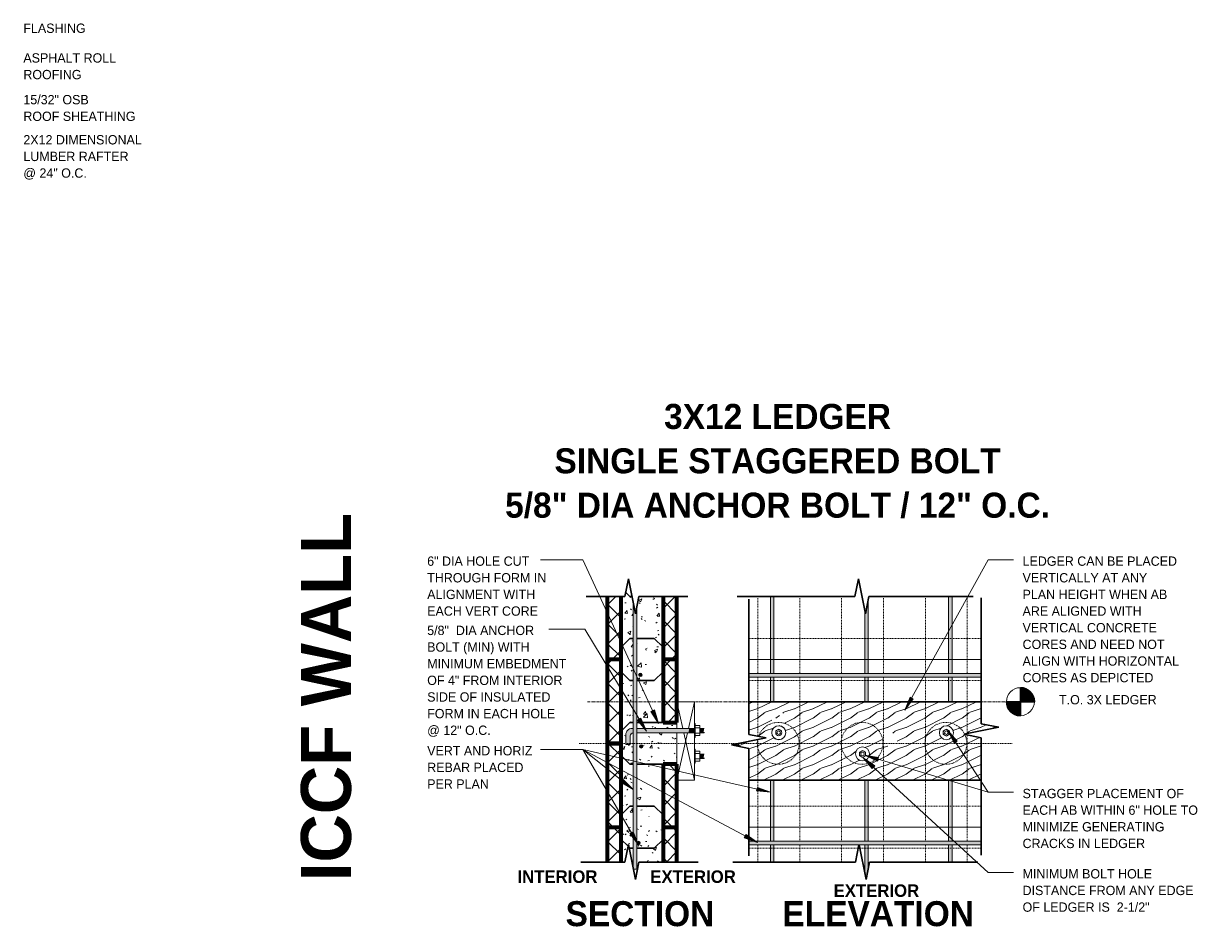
# Model space of a CAD drawing. Header units: inches. Extents: x 0 to 1357, y -35 to 287.
# Tile 8 of 13: x 509 to 676, y 153 to 283. Entities that reach past the tile are written whole.
import ezdxf

# ---------------------------------------------------------------- set-up
doc = ezdxf.new("R2010")
doc.units = ezdxf.units.IN
doc.header["$MEASUREMENT"] = 0
for name, pattern in [('Dash Dot 3_16_', [0.3125, 0.1875, -0.0625, 0, -0.0625]), ('Hidden 1_16_', [0.09375, 0.0625, -0.03125]), ('Hidden 1_8_', [0.1875, 0.125, -0.0625]), ('RT Dash 1_16_', [0.5625, 0.375, -0.0625, 0.0625, -0.0625])]:
    doc.linetypes.add(name, pattern=pattern)
for name, color, linetype, lineweight in [('A-ANNO-TEXT', 2, 'Continuous', 9), ('A-DETL', 5, 'Hidden 1_16_', 9), ('A-DETL-GENF', 3, 'Continuous', 9), ('A-DETL-HLIN', 3, 'Continuous', 70), ('A-DETL-LLIN', 3, 'Continuous', 9), ('A-DETL-MBND', 5, 'Continuous', 9), ('A-DETL-MLIN', 3, 'Continuous', 30)]:
    doc.layers.add(name, color=color, linetype=linetype, lineweight=lineweight)
pattern_1 = [(50, (478.208, 0), (4.590705, -0.40187), [0.48, -5.28]), (355, (478.208, 0), (-0.88784, 4.8137), [0.384, -4.224]), (100.451, (478.59, -0.033), (3.70197, 4.41272), [0.408, -4.487]), (46.184, (478.208, 1.28), (6.83066, -1.05904), [0.72, -7.92]), (96.636, (478.777, 1.192), (5.98166, 6.23401), [0.612, -6.731]), (351.184, (478.208, 1.28), (5.98208, 6.23382), [0.576, -6.336]), (21, (478.848, 0.96), (3.82029, -2.5771), [0.48, -5.28]), (326, (478.848, 0.96), (1.55721, 4.64059), [0.384, -4.224]), (71.451, (479.166, 0.745), (5.37715, 2.0647), [0.408, -4.487]), (37.5, (478.208, 0), (0.077972, 2.130786), [0.211, -3.962, 0.211, -4.077, -4.24]), (37.5, (478.208, 0), (0.077972, 2.130786), [-8.461, 0.211, -4.029]), (7.5, (478.208, 0), (1.683907, 2.52439), [0.211, -2.234, 0.211, -3.866, -1.616]), (7.5, (478.208, 0), (1.683907, 2.52439), [-6.522, 0.211, -1.405]), (327.5, (476.78, 0), (3.416527, -0.144297), [0.211, -1.389, 0.211, -4.781, -6.624]), (327.5, (476.78, 0), (3.416527, -0.144297), [-6.592, 0.211, -6.413]), (317.5, (476.14, 0), (3.732463, 0.640715), [0.211, -1.869, 0.211, -3.104, -4.704]), (317.5, (476.14, 0), (3.732463, 0.640715), [-5.395, 0.211, -4.493])]
pattern_2 = [(45, (478.208, 0), (-1.414214, 1.414214), []), (135, (478.208, 0), (-1.414214, -1.414214), [])]
pattern_3 = [(216.87, (479.274, 2.666), (7.9965905, 5.3312143), [1.333, -11.995]), (206.565, (480.873, 1.866), (-2.6653954, -2.6653906), [2.98, -2.98]), (198.435, (480.873, 0.533), (-5.3315978, -2.6658048), [1.686, -6.743])]

# ---------------------------------------------------------------- blocks, each defined once
blk = doc.blocks.new('Anchor Bolt3 - _OF SUPPORT0')
at = {"layer": 'A-DETL-GENF'}
for p, q in [((-1, -2.5), (1, -2.5)), ((-1, -2.5), (-1, -2.62)), ((-1, -2.62), (1, -2.62)), ((-0.72, -2.62), (-0.72, -3.25)), ((-0.72, -3.25), (0.72, -3.25)), ((-0.37, -2.62), (-0.37, -3.25)), ((-0.31, -2.5), (-0.31, -2.47)), ((-0.31, -3.25), (-0.31, -3.88)), ((-0.12, -3.25), (0.31, -3.29)), ((0.31, -2.5), (0.31, -2.47)), ((0.31, -3.25), (0.31, -3.88)), ((0.38, -2.62), (0.38, -3.25)), ((0.72, -2.62), (0.72, -3.25)), ((1, -2.5), (1, -2.62)), ((-0.31, -3.37), (0.31, -3.43)), ((-0.31, -3.5), (0.31, -3.55)), ((-0.31, -3.62), (0.31, -3.68)), ((-0.31, -3.75), (0.31, -3.8)), ((-0.31, -3.87), (-0.22, -3.88))]:
    blk.add_line(p, q, dxfattribs=at)
blk = doc.blocks.new('Reinf Bar Eleva_OF SUPPORT0')
at = {"layer": 'A-DETL-GENF'}
for points in [[(14.05, -0.5), (14.05, 0), (3, 0), (3, -0.5)], [(18.06, -0.5), (18.06, 0), (14.55, 0), (14.55, -0.5)], [(41, -0.5), (41, 0), (38.55, 0), (38.55, -0.5)], [(29.31, 0), (29.31, -0.5), (38.05, -0.5), (38.05, 0)]]:
    blk.add_hatch(color=256, dxfattribs=at).paths.add_polyline_path(points, flags=0)
for p, q in [((14.05, 0), (3, 0)), ((3, -0.5), (14.05, -0.5)), ((18.06, 0), (14.55, 0)), ((14.55, -0.5), (18.06, -0.5)), ((38.05, 0), (29.31, 0)), ((29.31, -0.5), (38.05, -0.5)), ((41, 0), (38.55, 0)), ((38.55, -0.5), (41, -0.5))]:
    blk.add_line(p, q, dxfattribs=at)
blk = doc.blocks.new('Reinf Bar Eleva_OF SUPPORT1')
at = {"layer": 'A-DETL-GENF'}
blk.add_hatch(color=256, dxfattribs=at).paths.add_polyline_path([(2.22, -0.15), (2.22, 0), (1.45, 0)], flags=0)
blk.add_line((2.22, 0), (1.45, 0), dxfattribs=at)
blk = doc.blocks.new('Reinf Bar Eleva_OF SUPPORT2')
at = {"layer": 'A-DETL-GENF'}
for points in [[(18.06, -0.5), (18.06, 0), (14.55, 0), (14.55, -0.5)], [(42.56, -0.5), (43.5, -0.31), (41.94, 0), (38.55, 0), (38.55, -0.5)], [(14.05, -0.5), (14.05, 0), (3.45, 0), (5.5, -0.41), (5.05, -0.5)], [(29.31, 0), (29.31, -0.5), (38.05, -0.5), (38.05, 0)]]:
    blk.add_hatch(color=256, dxfattribs=at).paths.add_polyline_path(points, flags=0)
for p, q in [((14.05, 0), (3.45, 0)), ((5.05, -0.5), (14.05, -0.5)), ((18.06, 0), (14.55, 0)), ((14.55, -0.5), (18.06, -0.5)), ((38.05, 0), (29.31, 0)), ((29.31, -0.5), (38.05, -0.5)), ((41.94, 0), (38.55, 0)), ((38.55, -0.5), (42.56, -0.5))]:
    blk.add_line(p, q, dxfattribs=at)
blk = doc.blocks.new('Break Line8 - B_OF SUPPORT0')
at = {"layer": 'A-DETL-GENF', "lineweight": 30}
for p, q in [((-1, 0), (-0.5, 2.5)), ((-0.5, 2.5), (0.49, -2.45)), ((-16.5, 0), (-1, 0)), ((0.51, -2.45), (1, 0)), ((1, 0), (18.57, 0))]:
    blk.add_line(p, q, dxfattribs=at)
blk = doc.blocks.new('Anchor Bolts Ho_OF SUPPORT0')
at = {"layer": 'A-DETL-GENF'}
for p, q in [((0.54, 1.24), (0.98, 1.49)), ((0.98, 1.49), (1.42, 1.24))]:
    blk.add_line(p, q, dxfattribs=at)
for radius in [0.438, 0.25]:
    blk.add_circle((0.98, 0.99), radius, dxfattribs=at)
blk = doc.blocks.new('Dimension Lumbe_OF SUPPORT0')
at = {"layer": 'A-DETL-GENF'}
for p, q in [((0, -3.83), (0, 0)), ((0, 0), (0.85, -3.83)), ((0, 0), (2.5, 0)), ((2.5, 0), (1.65, -3.83)), ((2.5, 0), (2.5, -11.25)), ((0, -11.25), (0, -4.46)), ((1.51, -4.46), (0, -11.25)), ((0.99, -4.46), (2.5, -11.25)), ((2.5, -11.25), (0, -11.25))]:
    blk.add_line(p, q, dxfattribs=at)
blk = doc.blocks.new('Reinf Bar Secti_OF SUPPORT0')
at = {"layer": 'A-DETL-GENF'}
h = blk.add_hatch(color=256, dxfattribs=at)
edge = h.paths.add_edge_path(flags=0)
edge.add_arc((0, 0), 0.25, 180, 360)
edge.add_arc((0, 0), 0.25, 0, 180)
for start, end in [(0, 180), (180, 0)]:
    blk.add_arc((0, 0), 0.25, start, end, dxfattribs=at)
blk = doc.blocks.new('Anchor Bolt4 - _OF SUPPORT0')
at = {"layer": 'A-DETL-GENF'}
for p, q in [((-2, 7.31), (-0.56, 7.31)), ((-2, 7.31), (-2, 6.69)), ((-2, 6.69), (-0.75, 6.69)), ((-0.31, -2.5), (-0.31, 5.75)), ((0.31, 6.25), (0.31, 6.44)), ((0.31, -2.5), (0.31, 5.75)), ((-1, -2.5), (1, -2.5)), ((-1, -2.5), (-1, -2.62)), ((-1, -2.62), (1, -2.62)), ((-0.72, -2.62), (-0.72, -3.25)), ((-0.72, -3.25), (0.72, -3.25)), ((-0.37, -2.62), (-0.37, -3.25)), ((-0.31, -1.75), (0.31, -1.8)), ((-0.31, -1.87), (0.31, -1.93)), ((-0.31, -2), (0.31, -2.05)), ((-0.31, -2.12), (0.31, -2.18)), ((-0.31, -2.25), (0.31, -2.3)), ((-0.31, -2.37), (0.31, -2.43)), ((-0.31, -3.25), (-0.31, -3.88)), ((-0.12, -3.25), (0.31, -3.29)), ((0.31, -3.25), (0.31, -3.88)), ((0.38, -2.62), (0.38, -3.25)), ((0.72, -2.62), (0.72, -3.25)), ((1, -2.5), (1, -2.62)), ((-0.31, -3.37), (0.31, -3.43)), ((-0.31, -3.5), (0.31, -3.55)), ((-0.31, -3.62), (0.31, -3.68)), ((-0.31, -3.75), (0.31, -3.8)), ((-0.31, -3.87), (-0.22, -3.88))]:
    blk.add_line(p, q, dxfattribs=at)
for centre, radius in [((-0.56, 6.44), 0.875), ((-0.75, 6.25), 0.438)]:
    blk.add_arc(centre, radius, 360, 90, dxfattribs=at)
blk = doc.blocks.new('Reinf Bar Eleva_OF SUPPORT3')
at = {"layer": 'A-DETL-GENF'}
blk.add_hatch(color=256, dxfattribs=at).paths.add_polyline_path([(0, 0), (0, -0.5), (37.55, -0.5), (36.5, -0.29), (37.95, 0)], flags=0)
for p, q in [((37.95, 0), (0, 0)), ((0, 0), (0, -0.5)), ((0, -0.5), (37.55, -0.5))]:
    blk.add_line(p, q, dxfattribs=at)
blk = doc.blocks.new('Break Line8 - B_OF SUPPORT1')
at = {"layer": 'A-DETL-GENF', "lineweight": 30}
for p, q in [((-1, 0), (-0.5, 2.5)), ((-0.5, 2.5), (0.5, -2.5)), ((-6.55, 0), (-1, 0)), ((0.5, -2.5), (1, 0)), ((1, 0), (8.03, 0))]:
    blk.add_line(p, q, dxfattribs=at)
blk = doc.blocks.new('Break Line8 - B_OF SUPPORT2')
at = {"layer": 'A-DETL-GENF', "lineweight": 30}
for p, q in [((-1, 0), (-0.5, 2.5)), ((-0.5, 2.5), (0.5, -2.5)), ((-9.51, 0), (-1, 0)), ((0.5, -2.5), (1, 0)), ((1, 0), (7.3, 0))]:
    blk.add_line(p, q, dxfattribs=at)
blk = doc.blocks.new('Anchor Bolts Ho_OF SUPPORT1')
at = {"layer": 'A-DETL-GENF'}
for p, q in [((0.54, 1.24), (0.98, 1.49)), ((0.54, 0.73), (0.54, 1.24)), ((0.98, 0.48), (0.54, 0.73)), ((0.98, 1.49), (1.42, 1.24)), ((1.42, 0.73), (0.98, 0.48)), ((1.42, 1.24), (1.42, 0.73))]:
    blk.add_line(p, q, dxfattribs=at)
for radius in [0.438, 0.25]:
    blk.add_circle((0.98, 0.99), radius, dxfattribs=at)
blk = doc.blocks.new('Anchor Bolts Ho_OF SUPPORT2')
at = {"layer": 'A-DETL-GENF'}
for p, q in [((0.98, -0.48), (0.54, -0.73)), ((0.54, -0.73), (0.54, -1.24)), ((0.54, -1.24), (0.98, -1.49)), ((1.42, -0.73), (0.98, -0.48)), ((0.98, -1.49), (1.42, -1.24)), ((1.42, -1.24), (1.42, -0.73))]:
    blk.add_line(p, q, dxfattribs=at)
for radius in [0.437, 0.25]:
    blk.add_circle((0.98, -0.99), radius, dxfattribs=at)
blk = doc.blocks.new('Reinf Bar Eleva_OF SUPPORT4')
at = {"layer": 'A-DETL-GENF'}
blk.add_hatch(color=256, dxfattribs=at).paths.add_polyline_path([(3.72, 0), (3.72, -0.5), (37, -0.5), (37, 0)], flags=0)
for p, q in [((37, 0), (3.72, 0)), ((3.72, -0.5), (37, -0.5))]:
    blk.add_line(p, q, dxfattribs=at)
blk = doc.blocks.new('Break Line8 - B_OF SUPPORT3')
at = {"layer": 'A-DETL-GENF', "lineweight": 30}
for p, q in [((-1, 0), (-0.5, 2.5)), ((-0.5, 2.5), (0.5, -2.5)), ((-16.36, 0), (-1, 0)), ((0.5, -2.5), (1, 0)), ((1, 0), (20.36, 0))]:
    blk.add_line(p, q, dxfattribs=at)
blk = doc.blocks.new('Break Line8 - B_OF SUPPORT4')
at = {"layer": 'A-DETL-GENF', "lineweight": 30}
for p, q in [((-1, 0), (-0.5, 2.5)), ((-0.5, 2.5), (0.5, -2.5)), ((-19, 0), (-1, 0)), ((0.5, -2.5), (1, 0)), ((1, 0), (17.8, 0))]:
    blk.add_line(p, q, dxfattribs=at)
blk = doc.blocks.new('Break Line8 - B_OF SUPPORT5')
at = {"layer": 'A-DETL-GENF', "lineweight": 30}
for p, q in [((-1, 0), (-0.5, 2.5)), ((-0.5, 2.5), (0.5, -2.5)), ((-17.87, 0), (-1, 0)), ((0.5, -2.5), (1, 0)), ((1, 0), (15.93, 0))]:
    blk.add_line(p, q, dxfattribs=at)

msp = doc.modelspace()

# ---------------------------------------------------------------- hatches: boundary and pattern name
at = {"layer": 'A-ANNO-TEXT'}
for points in [[(636.5, 185.9), (636.04, 186.16), (635.3, 184.28)], [(599.43, 184.31), (598.95, 184.09), (600.03, 182.39)], [(597.48, 183.13), (597.03, 182.85), (598.29, 181.28)], [(642.34, 179.54), (642.78, 179.83), (641.47, 181.36)], [(630.62, 175.92), (630.98, 176.31), (629.33, 177.47)], [(631.39, 177), (631.54, 177.5), (629.55, 177.82)], [(594.98, 174.38), (594.65, 173.97), (596.38, 172.92)], [(614.18, 173.23), (614.06, 172.72), (616.07, 172.53)], [(596.38, 166.88), (595.92, 166.62), (597.16, 165.02)], [(612.56, 166.49), (612.31, 166.03), (614.2, 165.32)]]:
    msp.add_hatch(color=7, dxfattribs=at).paths.add_polyline_path(points, flags=0)
at = {"layer": 'A-DETL-GENF'}
h = msp.add_hatch(dxfattribs=at)
h.set_pattern_fill('FP5_15', style=0, pattern_type=2)
h.set_pattern_definition(pattern_1)
h.paths.add_polyline_path([(596.42, 191.53), (596.42, 199.5), (595.71, 203.05), (595.21, 200.55), (594.67, 200.55), (594.67, 191.53)], flags=0)
h = msp.add_hatch(dxfattribs=at)
h.set_pattern_fill('FP5_16', style=0, pattern_type=2)
h.set_pattern_definition(pattern_2)
h.paths.add_polyline_path([(592.67, 191.53), (594.67, 191.53), (594.67, 200.55), (592.67, 200.55)], flags=0)
h = msp.add_hatch(dxfattribs=at)
h.set_pattern_fill('FP5_15', style=0, pattern_type=2)
h.set_pattern_definition(pattern_1)
h.paths.add_polyline_path([(596.92, 199.11), (596.92, 191.53), (600.67, 191.53), (600.67, 200.55), (597.21, 200.55)], flags=0)
h = msp.add_hatch(dxfattribs=at)
h.set_pattern_fill('FP5_16', style=0, pattern_type=2)
h.set_pattern_definition(pattern_2)
h.paths.add_polyline_path([(600.67, 191.53), (602.67, 191.53), (602.67, 200.55), (600.67, 200.55)], flags=0)
h = msp.add_hatch(dxfattribs=at)
h.set_pattern_fill('FP5_16', style=0, pattern_type=2)
h.set_pattern_definition(pattern_2)
h.paths.add_polyline_path([(592.67, 179.53), (594.67, 179.53), (594.67, 191.53), (592.67, 191.53)], flags=0)
h = msp.add_hatch(dxfattribs=at)
h.set_pattern_fill('FP5_15', style=0, pattern_type=2)
h.set_pattern_definition(pattern_1)
edge = h.paths.add_edge_path(flags=0)
edge.add_line((594.67, 191.53), (594.67, 179.53))
edge.add_line((594.67, 179.53), (595.36, 179.53))
edge.add_line((595.36, 179.53), (595.36, 180.78))
edge.add_arc((596.24, 180.78), 0.875, 90, 180, ccw=False)
edge.add_line((596.24, 181.66), (596.42, 181.66))
edge.add_line((596.42, 181.66), (596.42, 191.53))
edge.add_line((596.42, 191.53), (594.67, 191.53))
h = msp.add_hatch(dxfattribs=at)
h.set_pattern_fill('FP5_15', style=0, pattern_type=2)
h.set_pattern_definition(pattern_1)
h.paths.add_polyline_path([(602.67, 182.53), (598.67, 182.53), (598.67, 191.53), (596.92, 191.53), (596.92, 181.66), (602.67, 181.66)], flags=0)
edge = h.paths.add_edge_path(flags=0)
edge.add_arc((597.42, 189.34), 0.25, 0, 180)
edge.add_arc((597.42, 189.34), 0.25, 180, 360)
h = msp.add_hatch(dxfattribs=at)
h.set_pattern_fill('FP5_16', style=0, pattern_type=2)
h.set_pattern_definition(pattern_2)
h.paths.add_polyline_path([(602.67, 182.53), (602.67, 191.53), (600.67, 191.53), (600.67, 182.53)], flags=0)
h = msp.add_hatch(color=7, dxfattribs=at)
edge = h.paths.add_edge_path(flags=0)
edge.add_arc((651.84, 185.49), 2, 0, 90)
edge.add_line((651.84, 187.49), (651.84, 185.49))
edge.add_line((651.84, 185.49), (653.84, 185.49))
h = msp.add_hatch(dxfattribs=at)
h.set_pattern_fill('FP5_18', style=0, pattern_type=2)
h.set_pattern_definition(pattern_3)
h.paths.add_polyline_path([(612.96, 178.8), (612.96, 174.24), (646.24, 174.24), (646.24, 180.34), (643.74, 180.84), (648.06, 181.71), (648.06, 181.98), (646.24, 182.34), (646.24, 185.49), (612.96, 185.49), (612.96, 180.8), (615.46, 180.3), (611.46, 179.5), (611.46, 179.1)], flags=0)
edge = h.paths.add_edge_path(flags=0)
edge.add_arc((633.24, 180.06), 1, 0, 180)
edge.add_arc((633.24, 180.06), 1, 180, 360)
edge = h.paths.add_edge_path(flags=0)
edge.add_arc((617.24, 181.05), 1, 0, 90, ccw=False)
edge.add_arc((617.24, 181.05), 1, -180, 0, ccw=False)
edge.add_arc((617.24, 181.05), 1, 90, 180, ccw=False)
edge = h.paths.add_edge_path(flags=0)
edge.add_arc((617.24, 183.06), 1, 0, 180, ccw=False)
edge.add_spline(control_points=[(618.24, 183.06), (618.24, 182.97), (618.22, 182.8), (618.12, 182.55), (617.96, 182.34), (617.75, 182.18), (617.5, 182.08), (617.33, 182.06), (617.24, 182.05)], knot_values=[0, 0, 0, 0, 0.261169, 0.522335, 0.783496, 1.044653, 1.305809, 1.566982, 1.566982, 1.566982, 1.566982], degree=3, periodic=0)
edge.add_spline(control_points=[(617.24, 182.05), (617.16, 182.06), (616.98, 182.08), (616.74, 182.18), (616.53, 182.34), (616.37, 182.55), (616.27, 182.8), (616.24, 182.97), (616.24, 183.06)], knot_values=[0, 0, 0, 0, 0.261174, 0.522329, 0.783486, 1.044648, 1.305813, 1.566982, 1.566982, 1.566982, 1.566982], degree=3, periodic=0)
edge = h.paths.add_edge_path(flags=0)
edge.add_arc((641.24, 181.05), 1, 180, 360)
edge.add_arc((641.24, 181.05), 1, 0, 180)
edge = h.paths.add_edge_path(flags=0)
edge.add_arc((629.24, 178.01), 1, 180, 360)
edge.add_arc((629.24, 178.01), 1, 0, 180)
h = msp.add_hatch(color=7, dxfattribs=at)
edge = h.paths.add_edge_path(flags=0)
edge.add_line((651.84, 183.49), (651.84, 185.49))
edge.add_line((651.84, 185.49), (649.84, 185.49))
edge.add_arc((651.84, 185.49), 2, 180, 270)
h = msp.add_hatch(dxfattribs=at)
h.set_pattern_fill('FP5_18', style=0, pattern_type=2)
h.set_pattern_definition(pattern_3)
h.paths.add_polyline_path([(617.68, 182.81), (617.68, 183.31), (617.24, 183.57), (616.81, 183.31), (616.81, 182.81), (617.24, 182.55)], flags=0)
h = msp.add_hatch(color=7, dxfattribs=at)
edge = h.paths.add_edge_path(flags=0)
edge.add_line((595.99, 179.34), (595.99, 180.6))
edge.add_arc((596.42, 180.6), 0.437, 90, 180, ccw=False)
edge.add_line((596.42, 181.03), (596.42, 181.66))
edge.add_line((596.42, 181.66), (596.24, 181.66))
edge.add_arc((596.24, 180.78), 0.875, 90, 180)
edge.add_line((595.36, 180.78), (595.36, 179.34))
edge.add_line((595.36, 179.34), (595.99, 179.34))
h = msp.add_hatch(dxfattribs=at)
h.set_pattern_fill('FP5_15', style=0, pattern_type=2)
h.set_pattern_definition(pattern_1)
edge = h.paths.add_edge_path(flags=0)
edge.add_line((595.99, 180.6), (595.99, 179.53))
edge.add_line((595.99, 179.53), (596.42, 179.53))
edge.add_line((596.42, 179.53), (596.42, 181.03))
edge.add_arc((596.42, 180.6), 0.438, 90, 180)
msp.add_hatch(color=7, dxfattribs=at).paths.add_polyline_path([(604.42, 181.03), (604.42, 181.66), (596.92, 181.66), (596.92, 181.03)], flags=0)
h = msp.add_hatch(dxfattribs=at)
h.set_pattern_fill('FP5_15', style=0, pattern_type=2)
h.set_pattern_definition(pattern_1)
h.paths.add_polyline_path([(602.67, 181.03), (596.92, 181.03), (596.92, 179.53), (602.67, 179.53)], flags=0)
h = msp.add_hatch(dxfattribs=at)
h.set_pattern_fill('FP5_16', style=0, pattern_type=2)
h.set_pattern_definition(pattern_2)
h.paths.add_polyline_path([(592.67, 179.53), (592.67, 167.53), (594.67, 167.53), (594.67, 179.53)], flags=0)
h = msp.add_hatch(dxfattribs=at)
h.set_pattern_fill('FP5_15', style=0, pattern_type=2)
h.set_pattern_definition(pattern_1)
h.paths.add_polyline_path([(594.67, 179.53), (594.67, 167.53), (596.42, 167.53), (596.42, 179.53), (595.99, 179.53), (595.99, 179.34), (595.36, 179.34), (595.36, 179.53)], flags=0)
h = msp.add_hatch(dxfattribs=at)
h.set_pattern_fill('FP5_15', style=0, pattern_type=2)
h.set_pattern_definition(pattern_1)
h.paths.add_polyline_path([(598.67, 167.53), (598.67, 176.53), (602.67, 176.53), (602.67, 179.53), (596.92, 179.53), (596.92, 167.53)], flags=0)
edge = h.paths.add_edge_path(flags=0)
edge.add_arc((597.55, 179.09), 0.25, 0, 180)
edge.add_arc((597.55, 179.09), 0.25, 180, 360)
h = msp.add_hatch(dxfattribs=at)
h.set_pattern_fill('FP5_17', style=0, pattern_type=2)
h.set_pattern_definition([(45, (478.208, 0), (-1.58392, 1.58392), []), (45, (478.208, 2.4), (-1.58392, 1.58392), [])])
h.paths.add_polyline_path([(611.46, 179.34), (611.46, 179.5), (610.66, 179.34)], flags=0)
h = msp.add_hatch(dxfattribs=at)
h.set_pattern_fill('FP5_18', style=0, pattern_type=2)
h.set_pattern_definition(pattern_3)
h.paths.add_polyline_path([(633.68, 179.81), (633.68, 180.31), (633.24, 180.57), (632.81, 180.31), (632.81, 179.81), (633.24, 179.55)], flags=0)
h = msp.add_hatch(dxfattribs=at)
h.set_pattern_fill('FP5_16', style=0, pattern_type=2)
h.set_pattern_definition(pattern_2)
h.paths.add_polyline_path([(602.67, 176.53), (600.67, 176.53), (600.67, 167.53), (602.67, 167.53)], flags=0)
h = msp.add_hatch(dxfattribs=at)
h.set_pattern_fill('FP5_16', style=0, pattern_type=2)
h.set_pattern_definition(pattern_2)
h.paths.add_polyline_path([(594.67, 167.53), (592.67, 167.53), (592.67, 162.55), (594.67, 162.55)], flags=0)
h = msp.add_hatch(dxfattribs=at)
h.set_pattern_fill('FP5_15', style=0, pattern_type=2)
h.set_pattern_definition(pattern_1)
edge = h.paths.add_edge_path(flags=0)
edge.add_arc((597.17, 165.28), 0.25, 0, 180, ccw=False)
edge.add_arc((597.17, 165.28), 0.25, 180, 360, ccw=False)
h.paths.add_polyline_path([(596.92, 165.28), (596.92, 161.55), (596.42, 161.55), (596.42, 167.53), (594.67, 167.53), (594.67, 162.55), (595.21, 162.55), (595.71, 165.05), (596.71, 160.05), (597.21, 162.55), (600.67, 162.55), (600.67, 167.53), (596.92, 167.53)], flags=0)
h = msp.add_hatch(dxfattribs=at)
h.set_pattern_fill('FP5_16', style=0, pattern_type=2)
h.set_pattern_definition(pattern_2)
h.paths.add_polyline_path([(602.67, 167.53), (600.67, 167.53), (600.67, 162.55), (602.67, 162.55)], flags=0)

# ---------------------------------------------------------------- linework, layer by layer
at = {"layer": 'A-ANNO-TEXT', "color": 7}
for p, q in [((587.49, 205.79), (583.12, 205.79)), ((589.2, 205.79), (587.49, 205.79)), ((600.03, 182.39), (589.2, 205.79)), ((635.3, 184.28), (647.23, 205.79)), ((647.23, 205.79), (650.87, 205.79)), ((589.48, 195.88), (584.32, 195.88)), ((598.29, 181.28), (589.48, 195.88)), ((636.04, 186.16), (635.3, 184.28)), ((635.3, 184.28), (636.5, 185.9)), ((636.5, 185.9), (636.04, 186.16)), ((599.43, 184.31), (598.95, 184.09)), ((600.03, 182.39), (599.43, 184.31)), ((597.48, 183.13), (597.03, 182.85)), ((597.03, 182.85), (598.29, 181.28)), ((598.29, 181.28), (597.48, 183.13)), ((598.95, 184.09), (600.03, 182.39)), ((642.78, 179.83), (641.47, 181.36)), ((641.47, 181.36), (642.34, 179.54)), ((641.47, 181.36), (647.23, 172.54)), ((642.34, 179.54), (642.78, 179.83)), ((584.71, 178.66), (583.13, 178.66)), ((589.2, 178.66), (584.71, 178.66)), ((589.2, 178.66), (584.71, 178.66)), ((589.2, 178.66), (584.71, 178.66)), ((589.2, 178.66), (584.71, 178.66)), ((614.2, 165.32), (589.2, 178.66)), ((616.07, 172.53), (589.2, 178.66)), ((597.16, 165.02), (589.2, 178.66)), ((596.38, 172.92), (589.2, 178.66)), ((630.98, 176.31), (629.33, 177.47)), ((629.33, 177.47), (630.62, 175.92)), ((629.33, 177.47), (647.23, 161.05)), ((631.54, 177.5), (629.55, 177.82)), ((629.55, 177.82), (631.39, 177)), ((629.55, 177.82), (647.23, 172.54)), ((631.39, 177), (631.54, 177.5)), ((630.62, 175.92), (630.98, 176.31)), ((594.98, 174.38), (594.65, 173.97)), ((596.38, 172.92), (594.98, 174.38)), ((594.65, 173.97), (596.38, 172.92)), ((614.18, 173.23), (614.06, 172.72)), ((614.06, 172.72), (616.07, 172.53)), ((616.07, 172.53), (614.18, 173.23)), ((647.23, 172.54), (650.87, 172.54)), ((647.23, 172.54), (650.87, 172.54)), ((596.38, 166.88), (595.92, 166.62)), ((595.92, 166.62), (597.16, 165.02)), ((597.16, 165.02), (596.38, 166.88)), ((612.56, 166.49), (612.31, 166.03)), ((612.31, 166.03), (614.2, 165.32)), ((614.2, 165.32), (612.56, 166.49)), ((647.23, 161.05), (650.87, 161.05))]:
    msp.add_line(p, q, dxfattribs=at)
at = {"layer": 'A-DETL', "linetype": 'RT Dash 1_16_'}
msp.add_line((589.84, 185.49), (649.84, 185.49), dxfattribs=at)
at = {"layer": 'A-DETL', "linetype": 'Continuous', "lineweight": 30}
for p, q in [((646.24, 185.49), (612.96, 185.49)), ((648.06, 181.71), (648.06, 181.98)), ((611.46, 179.5), (611.46, 179.1)), ((612.96, 174.24), (646.24, 174.24))]:
    msp.add_line(p, q, dxfattribs=at)
at = {"layer": 'A-DETL', "linetype": 'Dash Dot 3_16_'}
msp.add_line((588.67, 179.53), (650.67, 179.53), dxfattribs=at)
at = {"layer": 'A-DETL'}
msp.add_circle((629.17, 179.53), 3, dxfattribs=at)
for centre, start, end in [((617.17, 179.53), 0, 160.6057), ((641.17, 179.53), 26.6351, 360), ((641.17, 179.53), 0, 25.7593), ((617.17, 179.53), 169.5245, 360)]:
    msp.add_arc(centre, 3, start, end, dxfattribs=at)
at = {"layer": 'A-DETL-HLIN'}
for p, q in [((592.67, 200.55), (592.67, 191.53)), ((594.67, 191.53), (594.67, 200.55)), ((600.67, 200.55), (600.67, 191.53)), ((602.67, 191.53), (602.67, 200.55)), ((594.67, 191.53), (592.67, 191.53)), ((592.67, 191.53), (592.67, 179.53)), ((594.67, 191.53), (592.67, 191.53)), ((592.67, 191.53), (592.67, 179.53)), ((594.67, 179.53), (594.67, 191.53)), ((594.67, 179.53), (594.67, 191.53)), ((602.67, 191.53), (600.67, 191.53)), ((600.67, 191.53), (600.67, 182.53)), ((602.67, 191.53), (600.67, 191.53)), ((600.67, 191.53), (600.67, 182.53)), ((602.67, 182.53), (602.67, 191.53)), ((602.67, 182.53), (602.67, 191.53)), ((600.67, 182.53), (602.67, 182.53)), ((600.67, 182.53), (602.67, 182.53)), ((592.67, 179.53), (594.67, 179.53)), ((592.67, 179.53), (592.67, 167.53)), ((594.67, 179.53), (592.67, 179.53)), ((592.67, 179.53), (592.67, 167.53)), ((594.67, 179.53), (592.67, 179.53)), ((594.67, 167.53), (594.67, 179.53)), ((594.67, 167.53), (594.67, 179.53)), ((602.67, 176.53), (600.67, 176.53)), ((600.67, 176.53), (600.67, 167.53)), ((602.67, 176.53), (600.67, 176.53)), ((600.67, 176.53), (600.67, 167.53)), ((602.67, 167.53), (602.67, 176.53)), ((602.67, 167.53), (602.67, 176.53)), ((592.67, 167.53), (592.67, 162.55)), ((592.67, 167.53), (594.67, 167.53)), ((592.67, 167.53), (594.67, 167.53)), ((594.67, 162.55), (594.67, 167.53)), ((600.67, 167.53), (600.67, 162.55)), ((600.67, 167.53), (602.67, 167.53)), ((600.67, 167.53), (602.67, 167.53)), ((602.67, 162.55), (602.67, 167.53))]:
    msp.add_line(p, q, dxfattribs=at)
at = {"layer": 'A-DETL-LLIN'}
for p, q in [((612.96, 191.53), (646.24, 191.53)), ((600.67, 186.07), (600.67, 185.88)), ((612.96, 167.53), (646.24, 167.53)), ((612.96, 167.53), (646.24, 167.53))]:
    msp.add_line(p, q, dxfattribs=at)
for centre, radius in [((651.84, 185.49), 2), ((617.24, 181.05), 1), ((641.24, 181.05), 1), ((629.24, 178.02), 1)]:
    msp.add_circle(centre, radius, dxfattribs=at)
for start, end in [(120, 0), (0, 80)]:
    msp.add_arc((617.24, 181.05), 1, start, end, dxfattribs=at)
at = {"layer": 'A-DETL-MBND', "linetype": 'Hidden 1_8_'}
for p, q in [((614.24, 200.55), (614.24, 189.51)), ((620.24, 200.55), (620.24, 189.51)), ((626.24, 200.55), (626.24, 189.51)), ((632.24, 200.55), (632.24, 189.51)), ((638.24, 200.55), (638.24, 189.51)), ((644.24, 200.55), (644.24, 189.51)), ((612.96, 194.53), (646.24, 194.53)), ((612.96, 188.53), (646.24, 188.53)), ((614.24, 189.01), (614.24, 180.55)), ((620.24, 189.01), (620.24, 165.51)), ((626.24, 189.01), (626.24, 165.51)), ((632.24, 189.01), (632.24, 165.51)), ((638.24, 189.01), (638.24, 165.51)), ((644.24, 189.01), (644.24, 180.94)), ((610.66, 179.34), (611.46, 179.34)), ((614.24, 180.06), (614.24, 165.51)), ((644.24, 180.74), (644.24, 165.51)), ((612.96, 170.53), (646.24, 170.53)), ((612.96, 164.53), (646.24, 164.53)), ((614.24, 165.01), (614.24, 162.55)), ((620.24, 165.01), (620.24, 162.55)), ((626.24, 165.01), (626.24, 162.55)), ((632.24, 165.01), (632.24, 162.55)), ((638.24, 165.01), (638.24, 162.55)), ((644.24, 165.01), (644.24, 162.55))]:
    msp.add_line(p, q, dxfattribs=at)
at = {"layer": 'A-DETL-MLIN'}
for p, q in [((595.33, 201.13), (595.92, 200.53)), ((595.92, 200.53), (596.22, 200.53)), ((597.21, 200.53), (599.42, 200.53)), ((599.44, 200.55), (599.42, 200.53)), ((594.67, 193.28), (595.92, 194.53)), ((595.92, 194.53), (596.42, 194.53)), ((596.92, 194.53), (599.42, 194.53)), ((600.67, 193.28), (599.42, 194.53)), ((594.67, 189.78), (594.67, 191.53)), ((600.67, 189.78), (600.67, 191.53)), ((594.67, 189.78), (595.92, 188.53)), ((600.67, 189.78), (599.42, 188.53)), ((596.42, 188.53), (595.92, 188.53)), ((599.42, 188.53), (596.92, 188.53)), ((651.84, 187.49), (651.84, 185.49)), ((651.84, 185.49), (649.84, 185.49)), ((651.84, 185.49), (653.84, 185.49)), ((651.84, 183.49), (651.84, 185.49)), ((594.67, 181.28), (595.92, 182.53)), ((596.42, 182.53), (595.92, 182.53)), ((600.67, 182.53), (596.92, 182.53)), ((594.67, 181.28), (594.67, 179.53)), ((594.67, 177.78), (594.67, 179.53)), ((594.67, 177.78), (595.92, 176.53)), ((596.42, 176.53), (595.92, 176.53)), ((600.67, 176.53), (596.92, 176.53)), ((594.67, 169.28), (595.92, 170.53)), ((594.67, 169.28), (594.67, 167.53)), ((596.42, 170.53), (595.92, 170.53)), ((599.42, 170.53), (596.92, 170.53)), ((600.67, 169.28), (599.42, 170.53)), ((600.67, 169.28), (600.67, 167.53)), ((594.67, 165.78), (595.66, 164.8)), ((600.67, 165.78), (599.42, 164.53)), ((595.79, 164.67), (595.92, 164.53)), ((595.92, 164.53), (596.42, 164.53)), ((596.92, 164.53), (599.42, 164.53))]:
    msp.add_line(p, q, dxfattribs=at)
for start, end in [(0, 90), (180, 270)]:
    msp.add_arc((651.84, 185.49), 2, start, end, dxfattribs=at)

# ---------------------------------------------------------------- block references
at = {"layer": 'A-DETL-GENF'}
for name, p in [('Break Line8 - B_OF SUPPORT1', (596.21, 200.55)), ('Break Line8 - B_OF SUPPORT5', (629.15, 200.55)), ('Reinf Bar Secti_OF SUPPORT0', (597.42, 189.34)), ('Reinf Bar Eleva_OF SUPPORT4', (609.24, 189.51)), ('Dimension Lumbe_OF SUPPORT0', (602.67, 185.49)), ('Anchor Bolts Ho_OF SUPPORT0', (616.26, 180.06)), ('Anchor Bolts Ho_OF SUPPORT1', (640.26, 180.06)), ('Reinf Bar Secti_OF SUPPORT0', (597.55, 179.09)), ('Reinf Bar Eleva_OF SUPPORT1', (609.24, 179.26)), ('Anchor Bolts Ho_OF SUPPORT2', (628.26, 179)), ('Reinf Bar Secti_OF SUPPORT0', (597.17, 165.28)), ('Reinf Bar Eleva_OF SUPPORT4', (609.24, 165.51))]:
    msp.add_blockref(name, p, dxfattribs=at)
for name, p, rotation in [('Reinf Bar Eleva_OF SUPPORT3', (596.42, 161.55), 89.99999999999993), ('Break Line8 - B_OF SUPPORT3', (612.96, 179.8), 89.99999999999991), ('Reinf Bar Eleva_OF SUPPORT0', (616.56, 203.55), 269.9999999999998), ('Reinf Bar Eleva_OF SUPPORT2', (630.06, 203.55), 269.9999999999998), ('Reinf Bar Eleva_OF SUPPORT0', (642.06, 203.55), 269.9999999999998), ('Break Line8 - B_OF SUPPORT4', (646.24, 181.34), 269.9999999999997), ('Anchor Bolt4 - _OF SUPPORT0', (602.67, 181.35), 89.99999999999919), ('Anchor Bolt3 - _OF SUPPORT0', (602.67, 177.69), 89.99999999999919), ('Break Line8 - B_OF SUPPORT2', (596.21, 162.55), 180), ('Break Line8 - B_OF SUPPORT0', (629.24, 162.55), 180)]:
    msp.add_blockref(name, p, dxfattribs=dict(at, rotation=rotation))

# ---------------------------------------------------------------- texts
at = {"layer": 'A-ANNO-TEXT', "color": 7}
for s, insert, char_height, width, attachment_point, line_spacing_factor in [('\\fStylus BT|b0|i0|c0|p34|;FLASHING', (509.09, 282.52), 1.3341, 10.404, 1, 1.070803), ('\\fStylus BT|b0|i0|c0|p34|;ASPHALT ROLL\\PROOFING', (509.09, 278.27), 1.3341, 15.426, 1, 1.070803), ('\\fStylus BT|b0|i0|c0|p34|;15/32" OSB\\PROOF SHEATHING', (509.09, 272.3), 1.3341, 19.044, 1, 1.070803), ('\\fStylus BT|b0|i0|c0|p34|;2X12 DIMENSIONAL\\PLUMBER RAFTER\\P@ 24" O.C.', (509.09, 266.56), 1.3341, 21.312, 1, 1.070803), ('\\fStylus BT|b1|i0|c0|p34|;3X12 LEDGER\\PSINGLE STAGGERED BOLT\\P5/8" DIA ANCHOR BOLT / 12" O.C.', (617.07, 228.1), 3.5826, 98.256, 2, 1.063354), ('\\fStylus BT|b0|i0|c0|p34|;6" DIA HOLE CUT\\PTHROUGH FORM IN\\PALIGNMENT WITH\\PEACH VERT CORE', (566.91, 206.27), 1.3341, 20.556, 1, 1.070803), ('\\fStylus BT|b0|i0|c0|p34|;LEDGER CAN BE PLACED\\PVERTICALLY AT ANY\\PPLAN HEIGHT WHEN AB\\PARE ALIGNED WITH\\PVERTICAL CONCRETE\\PCORES AND NEED NOT\\PALIGN WITH HORIZONTAL\\PCORES AS DEPICTED', (652.15, 206.27), 1.3341, 26.298, 1, 1.070803), ('\\fStylus BT|b0|i0|c0|p34|;5/8"  DIA ANCHOR\\PBOLT (MIN) WITH\\PMINIMUM EMBEDMENT\\POF 4" FROM INTERIOR\\PSIDE OF INSULATED\\PFORM IN EACH HOLE\\P@ 12" O.C.', (566.91, 196.36), 1.3341, 24.3, 1, 1.070803), ('\\fStylus BT|b0|i0|c0|p34|;T.O. 3X LEDGER', (664.36, 186.44), 1.3341, 16.866, 2, 1.070803), ('\\fStylus BT|b0|i0|c0|p34|;VERT AND HORIZ\\PREBAR PLACED\\PPER PLAN\\P', (566.91, 179.14), 1.3341, 17.928, 1, 1.070803), ('\\fStylus BT|b0|i0|c0|p34|;STAGGER PLACEMENT OF\\PEACH AB WITHIN 6" HOLE TO\\PMINIMIZE GENERATING\\PCRACKS IN LEDGER', (652.15, 173.02), 1.3341, 30.528, 1, 1.070803), ('\\fStylus BT|b1|i0|c0|p34|;INTERIOR', (579.84, 161.35), 1.7913, 13.128, 1, 1.063354), ('\\fStylus BT|b1|i0|c0|p34|;EXTERIOR', (598.85, 161.35), 1.7913, 13.608, 1, 1.063354), ('\\fStylus BT|b0|i0|c0|p34|;MINIMUM BOLT HOLE\\PDISTANCE FROM ANY EDGE\\POF LEDGER IS  2-1/2"', (652.15, 161.53), 1.3341, 29.034, 1, 1.070803), ('\\fStylus BT|b1|i0|c0|p34|;EXTERIOR', (625.1, 159.35), 1.7913, 13.608, 1, 1.063354), ('\\fStylus BT|b1|i0|c0|p34|;SECTION', (586.72, 156.95), 3.5826, 25.248, 1, 1.063354), ('\\fStylus BT|b1|i0|c0|p34|;ELEVATION', (617.77, 156.95), 3.5826, 31.008, 1, 1.063354)]:
    msp.add_mtext(s, dxfattribs=dict(at, insert=insert, char_height=char_height, width=width, attachment_point=attachment_point, line_spacing_factor=line_spacing_factor))
at = {"layer": 'A-ANNO-TEXT', "color": 253, "insert": (548.83, 159.81), "char_height": 7.1651, "width": 59.904, "attachment_point": 1, "rotation": 90, "line_spacing_factor": 1.063354}
msp.add_mtext('\\fStylus BT|b1|i0|c0|p34|;ICCF WALL', dxfattribs=at)

doc.saveas('drawing.dxf')
